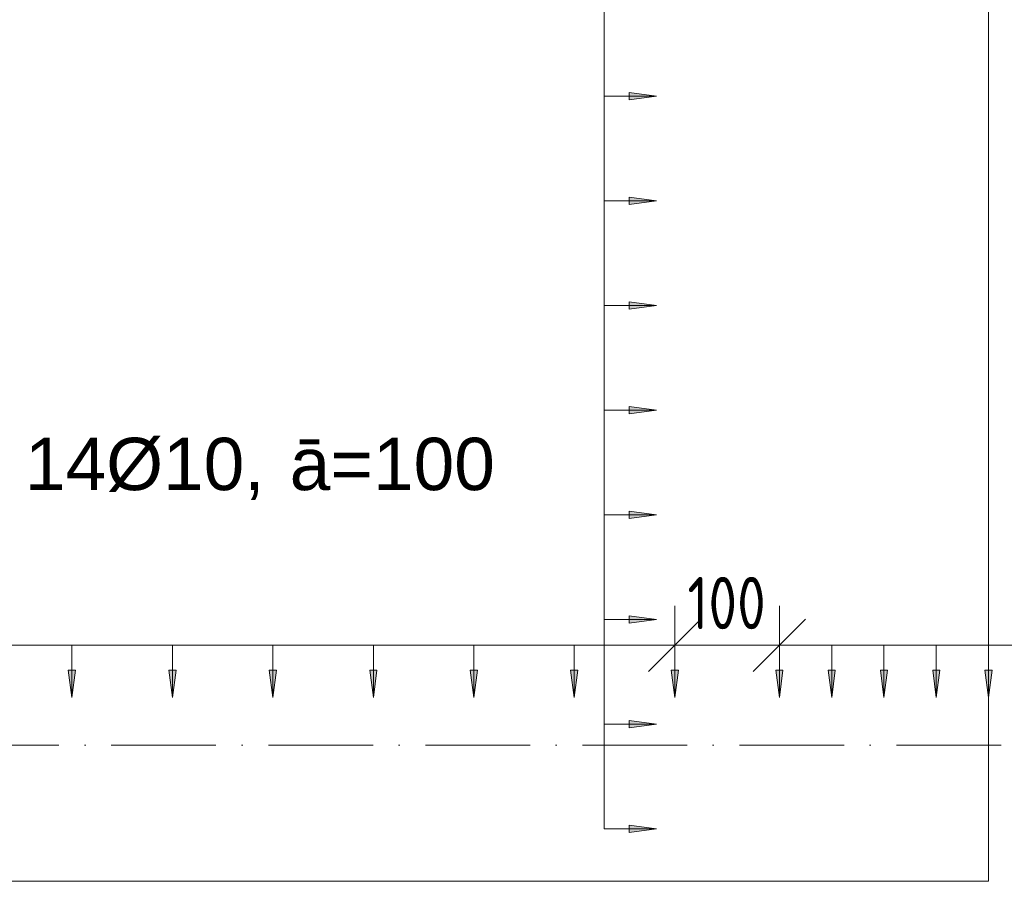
# Model space of a CAD drawing. Header units: millimetres. Extents: x 4307 to 42792, y 1610 to 10025.
# Tile 75 of 256: x 13914 to 14855, y 5870 to 6693. Entities that reach past the tile are written whole.
import ezdxf

# ---------------------------------------------------------------- set-up
doc = ezdxf.new("R2010")
doc.units = ezdxf.units.MM
doc.linetypes.add('Čerchovaná', pattern=[150, 100, -25, 0, -25])
for name, color, linetype, lineweight in [('A-ANNO-DIMS', 211, 'Continuous', 5), ('A-ANNO-DIMS-25', 211, 'Continuous', 5), ('A-FLOR-LEVL', 51, 'Continuous', 5), ('S-BEAM', 12, 'Continuous', 9), ('S-COLS', 52, 'Continuous', 9), ('S-RBAR-IDEN', 171, 'Continuous', 5)]:
    doc.layers.add(name, color=color, linetype=linetype, lineweight=lineweight)
doc.styles.add('Arial', font='arial.ttf', dxfattribs={"height": 50})
doc.styles.add('Arial_1', font='arial.ttf', dxfattribs={"height": 62.5})
doc.styles.add('ISOCPEUR_2', font='isocpeur.ttf', dxfattribs={"width": 0.8, "height": 50})
doc.dimstyles.new('Vnitřní', dxfattribs={"dimscale": 304.8, "dimtxt": 49.799059, "dimasz": 0.164042, "dimexe": 0.123031, "dimexo": 0.0625, "dimgap": 0, "dimtad": 1, "dimdec": 0, "dimzin": 0, "dimdsep": 46, "dimtxsty": 'ISOCPEUR_2', "dimblk1": 'OBLIQUE', "dimblk2": 'OBLIQUE', "dimsah": 1, "dimcen": 0.09, "dimdle": 0.123031, "dimazin": 0, "dimtfac": 1, "dimtdec": 4, "dimtix": 1, "dimtmove": 0, "dimatfit": 3, "dimfxl": 0.123031, "dimfxlon": 1, "dimtvp": 1, "dimtolj": 1, "dimtzin": 0, "dimarcsym": 2})
doc.dimstyles.new('Výztuž_kusy__řezy__2', dxfattribs={"dimscale": 304.8, "dimtxt": 0.18, "dimasz": 0, "dimexe": 0, "dimexo": 0.0625, "dimgap": 0.082021, "dimtad": 1, "dimdec": 0, "dimzin": 0, "dimdsep": 46, "dimtxsty": 'Arial_1', "dimblk1": 'NONE', "dimblk2": 'NONE', "dimsah": 1, "dimcen": 0.09, "dimazin": 0, "dimtfac": 1, "dimtdec": 4, "dimtix": 1, "dimtmove": 0, "dimatfit": 3, "dimfxl": 0.164042, "dimfxlon": 1, "dimtvp": 1, "dimtfill": 1, "dimtolj": 1, "dimtzin": 0, "dimarcsym": 2})

# ---------------------------------------------------------------- blocks, each defined once
blk = doc.blocks.new('DIMBLOCK299-V1')
at = {"layer": 'A-ANNO-DIMS-25'}
for points in [[(14443.98, 6045.48), (14447.45, 6071.76), (14440.52, 6071.76)], [(14540, 6045.48), (14543.46, 6071.76), (14536.54, 6071.76)]]:
    blk.add_hatch(color=256, dxfattribs=at).paths.add_polyline_path(points)
for p, q in [((14540, 6095.48), (14443.98, 6095.48)), ((14443.98, 6095.48), (14443.98, 6095.48)), ((14443.98, 6095.48), (14443.98, 6045.48)), ((14540, 6095.48), (14540, 6095.48)), ((14540, 6095.48), (14540, 6045.48)), ((14447.45, 6071.76), (14440.52, 6071.76)), ((14440.52, 6071.76), (14443.98, 6045.48)), ((14443.98, 6045.48), (14447.45, 6071.76)), ((14543.46, 6071.76), (14536.54, 6071.76)), ((14536.54, 6071.76), (14540, 6045.48)), ((14540, 6045.48), (14543.46, 6071.76))]:
    blk.add_line(p, q, dxfattribs=at)
blk = doc.blocks.new('_None')
blk = doc.blocks.new('DIMBLOCK300-V1')
at = {"layer": 'A-ANNO-DIMS-25'}
for points in [[(14347.97, 6045.48), (14351.43, 6071.76), (14344.51, 6071.76)], [(14443.98, 6045.48), (14447.45, 6071.76), (14440.52, 6071.76)]]:
    blk.add_hatch(color=256, dxfattribs=at).paths.add_polyline_path(points)
for p, q in [((14443.98, 6095.48), (14347.97, 6095.48)), ((14347.97, 6095.48), (14347.97, 6095.48)), ((14347.97, 6095.48), (14347.97, 6045.48)), ((14443.98, 6095.48), (14443.98, 6095.48)), ((14443.98, 6095.48), (14443.98, 6045.48)), ((14351.43, 6071.76), (14344.51, 6071.76)), ((14344.51, 6071.76), (14347.97, 6045.48)), ((14347.97, 6045.48), (14351.43, 6071.76)), ((14447.45, 6071.76), (14440.52, 6071.76)), ((14440.52, 6071.76), (14443.98, 6045.48)), ((14443.98, 6045.48), (14447.45, 6071.76))]:
    blk.add_line(p, q, dxfattribs=at)
blk = doc.blocks.new('DIMBLOCK301-V1')
at = {"layer": 'A-ANNO-DIMS-25'}
for points in [[(14251.95, 6045.48), (14255.41, 6071.76), (14248.49, 6071.76)], [(14347.97, 6045.48), (14351.43, 6071.76), (14344.51, 6071.76)]]:
    blk.add_hatch(color=256, dxfattribs=at).paths.add_polyline_path(points)
for p, q in [((14347.97, 6095.48), (14251.95, 6095.48)), ((14251.95, 6095.48), (14251.95, 6095.48)), ((14251.95, 6095.48), (14251.95, 6045.48)), ((14347.97, 6095.48), (14347.97, 6095.48)), ((14347.97, 6095.48), (14347.97, 6045.48)), ((14255.41, 6071.76), (14248.49, 6071.76)), ((14248.49, 6071.76), (14251.95, 6045.48)), ((14251.95, 6045.48), (14255.41, 6071.76)), ((14351.43, 6071.76), (14344.51, 6071.76)), ((14344.51, 6071.76), (14347.97, 6045.48)), ((14347.97, 6045.48), (14351.43, 6071.76))]:
    blk.add_line(p, q, dxfattribs=at)
blk = doc.blocks.new('DIMBLOCK302-V1')
at = {"layer": 'A-ANNO-DIMS-25'}
for points in [[(14155.94, 6045.48), (14159.4, 6071.76), (14152.48, 6071.76)], [(14251.95, 6045.48), (14255.41, 6071.76), (14248.49, 6071.76)]]:
    blk.add_hatch(color=256, dxfattribs=at).paths.add_polyline_path(points)
for p, q in [((14251.95, 6095.48), (14155.94, 6095.48)), ((14155.94, 6095.48), (14155.94, 6095.48)), ((14155.94, 6095.48), (14155.94, 6045.48)), ((14251.95, 6095.48), (14251.95, 6095.48)), ((14251.95, 6095.48), (14251.95, 6045.48)), ((14159.4, 6071.76), (14152.48, 6071.76)), ((14152.48, 6071.76), (14155.94, 6045.48)), ((14155.94, 6045.48), (14159.4, 6071.76)), ((14255.41, 6071.76), (14248.49, 6071.76)), ((14248.49, 6071.76), (14251.95, 6045.48)), ((14251.95, 6045.48), (14255.41, 6071.76))]:
    blk.add_line(p, q, dxfattribs=at)
blk = doc.blocks.new('DIMBLOCK303-V1')
at = {"layer": 'A-ANNO-DIMS-25'}
for points in [[(14059.92, 6045.48), (14063.38, 6071.76), (14056.46, 6071.76)], [(14155.94, 6045.48), (14159.4, 6071.76), (14152.48, 6071.76)]]:
    blk.add_hatch(color=256, dxfattribs=at).paths.add_polyline_path(points)
for p, q in [((14155.94, 6095.48), (14059.92, 6095.48)), ((14059.92, 6095.48), (14059.92, 6095.48)), ((14059.92, 6095.48), (14059.92, 6045.48)), ((14155.94, 6095.48), (14155.94, 6095.48)), ((14155.94, 6095.48), (14155.94, 6045.48)), ((14063.38, 6071.76), (14056.46, 6071.76)), ((14056.46, 6071.76), (14059.92, 6045.48)), ((14059.92, 6045.48), (14063.38, 6071.76)), ((14159.4, 6071.76), (14152.48, 6071.76)), ((14152.48, 6071.76), (14155.94, 6045.48)), ((14155.94, 6045.48), (14159.4, 6071.76))]:
    blk.add_line(p, q, dxfattribs=at)
blk = doc.blocks.new('DIMBLOCK304-V1')
at = {"layer": 'A-ANNO-DIMS-25'}
for points in [[(13963.91, 6045.48), (13967.37, 6071.76), (13960.44, 6071.76)], [(14059.92, 6045.48), (14063.38, 6071.76), (14056.46, 6071.76)]]:
    blk.add_hatch(color=256, dxfattribs=at).paths.add_polyline_path(points)
for p, q in [((14059.92, 6095.48), (13963.91, 6095.48)), ((13963.91, 6095.48), (13963.91, 6095.48)), ((13963.91, 6095.48), (13963.91, 6045.48)), ((14059.92, 6095.48), (14059.92, 6095.48)), ((14059.92, 6095.48), (14059.92, 6045.48)), ((13967.37, 6071.76), (13960.44, 6071.76)), ((13960.44, 6071.76), (13963.91, 6045.48)), ((13963.91, 6045.48), (13967.37, 6071.76)), ((14063.38, 6071.76), (14056.46, 6071.76)), ((14056.46, 6071.76), (14059.92, 6045.48)), ((14059.92, 6045.48), (14063.38, 6071.76))]:
    blk.add_line(p, q, dxfattribs=at)
blk = doc.blocks.new('DIMBLOCK305-V1')
at = {"layer": 'A-ANNO-DIMS-25'}
for points in [[(13867.89, 6045.48), (13871.35, 6071.76), (13864.43, 6071.76)], [(13963.91, 6045.48), (13967.37, 6071.76), (13960.44, 6071.76)]]:
    blk.add_hatch(color=256, dxfattribs=at).paths.add_polyline_path(points)
for p, q in [((13963.91, 6095.48), (13867.89, 6095.48)), ((13867.89, 6095.48), (13867.89, 6095.48)), ((13867.89, 6095.48), (13867.89, 6045.48)), ((13963.91, 6095.48), (13963.91, 6095.48)), ((13963.91, 6095.48), (13963.91, 6045.48)), ((13871.35, 6071.76), (13864.43, 6071.76)), ((13864.43, 6071.76), (13867.89, 6045.48)), ((13867.89, 6045.48), (13871.35, 6071.76)), ((13967.37, 6071.76), (13960.44, 6071.76)), ((13960.44, 6071.76), (13963.91, 6045.48)), ((13963.91, 6045.48), (13967.37, 6071.76))]:
    blk.add_line(p, q, dxfattribs=at)
blk = doc.blocks.new('DIMBLOCK312-V1')
at = {"layer": 'A-ANNO-DIMS-25'}
for points in [[(13291.8, 6045.48), (13295.26, 6071.76), (13288.33, 6071.76)], [(13387.81, 6045.48), (13391.27, 6071.76), (13384.35, 6071.76)], [(13483.83, 6045.48), (13487.29, 6071.76), (13480.37, 6071.76)], [(13579.84, 6045.48), (13583.3, 6071.76), (13576.38, 6071.76)], [(13675.86, 6045.48), (13679.32, 6071.76), (13672.4, 6071.76)], [(13771.87, 6045.48), (13775.34, 6071.76), (13768.41, 6071.76)], [(13867.89, 6045.48), (13871.35, 6071.76), (13864.43, 6071.76)], [(13963.91, 6045.48), (13967.37, 6071.76), (13960.44, 6071.76)], [(14059.92, 6045.48), (14063.38, 6071.76), (14056.46, 6071.76)], [(14155.94, 6045.48), (14159.4, 6071.76), (14152.48, 6071.76)], [(14251.95, 6045.48), (14255.41, 6071.76), (14248.49, 6071.76)], [(14347.97, 6045.48), (14351.43, 6071.76), (14344.51, 6071.76)], [(14443.98, 6045.48), (14447.45, 6071.76), (14440.52, 6071.76)], [(14540, 6045.48), (14543.46, 6071.76), (14536.54, 6071.76)]]:
    blk.add_hatch(color=256, dxfattribs=at).paths.add_polyline_path(points)
for p, q in [((14540, 6095.48), (13291.8, 6095.48)), ((13387.81, 6095.48), (13291.8, 6095.48)), ((13291.8, 6095.48), (13291.8, 6095.48)), ((13291.8, 6095.48), (13291.8, 6045.48)), ((13483.83, 6095.48), (13387.81, 6095.48)), ((13387.81, 6095.48), (13387.81, 6095.48)), ((13387.81, 6095.48), (13387.81, 6045.48)), ((13579.84, 6095.48), (13483.83, 6095.48)), ((13483.83, 6095.48), (13483.83, 6095.48)), ((13483.83, 6095.48), (13483.83, 6045.48)), ((13675.86, 6095.48), (13579.84, 6095.48)), ((13579.84, 6095.48), (13579.84, 6095.48)), ((13579.84, 6095.48), (13579.84, 6045.48)), ((13771.87, 6095.48), (13675.86, 6095.48)), ((13675.86, 6095.48), (13675.86, 6095.48)), ((13675.86, 6095.48), (13675.86, 6045.48)), ((13867.89, 6095.48), (13771.87, 6095.48)), ((13771.87, 6095.48), (13771.87, 6095.48)), ((13771.87, 6095.48), (13771.87, 6045.48)), ((13963.91, 6095.48), (13867.89, 6095.48)), ((13867.89, 6095.48), (13867.89, 6095.48)), ((13867.89, 6095.48), (13867.89, 6045.48)), ((14059.92, 6095.48), (13963.91, 6095.48)), ((13963.91, 6095.48), (13963.91, 6095.48)), ((13963.91, 6095.48), (13963.91, 6045.48)), ((14155.94, 6095.48), (14059.92, 6095.48)), ((14059.92, 6095.48), (14059.92, 6095.48)), ((14059.92, 6095.48), (14059.92, 6045.48)), ((14251.95, 6095.48), (14155.94, 6095.48)), ((14155.94, 6095.48), (14155.94, 6095.48)), ((14155.94, 6095.48), (14155.94, 6045.48)), ((14347.97, 6095.48), (14251.95, 6095.48)), ((14251.95, 6095.48), (14251.95, 6095.48)), ((14251.95, 6095.48), (14251.95, 6045.48)), ((14443.98, 6095.48), (14347.97, 6095.48)), ((14347.97, 6095.48), (14347.97, 6095.48)), ((14347.97, 6095.48), (14347.97, 6045.48)), ((14540, 6095.48), (14443.98, 6095.48)), ((14443.98, 6095.48), (14443.98, 6095.48)), ((14443.98, 6095.48), (14443.98, 6045.48)), ((14540, 6095.48), (14540, 6095.48)), ((14540, 6095.48), (14540, 6045.48)), ((13295.26, 6071.76), (13288.33, 6071.76)), ((13288.33, 6071.76), (13291.8, 6045.48)), ((13291.8, 6045.48), (13295.26, 6071.76)), ((13391.27, 6071.76), (13384.35, 6071.76)), ((13384.35, 6071.76), (13387.81, 6045.48)), ((13387.81, 6045.48), (13391.27, 6071.76)), ((13487.29, 6071.76), (13480.37, 6071.76)), ((13480.37, 6071.76), (13483.83, 6045.48)), ((13483.83, 6045.48), (13487.29, 6071.76)), ((13583.3, 6071.76), (13576.38, 6071.76)), ((13576.38, 6071.76), (13579.84, 6045.48)), ((13579.84, 6045.48), (13583.3, 6071.76)), ((13679.32, 6071.76), (13672.4, 6071.76)), ((13672.4, 6071.76), (13675.86, 6045.48)), ((13675.86, 6045.48), (13679.32, 6071.76)), ((13775.34, 6071.76), (13768.41, 6071.76)), ((13768.41, 6071.76), (13771.87, 6045.48)), ((13771.87, 6045.48), (13775.34, 6071.76)), ((13871.35, 6071.76), (13864.43, 6071.76)), ((13864.43, 6071.76), (13867.89, 6045.48)), ((13867.89, 6045.48), (13871.35, 6071.76)), ((13967.37, 6071.76), (13960.44, 6071.76)), ((13960.44, 6071.76), (13963.91, 6045.48)), ((13963.91, 6045.48), (13967.37, 6071.76)), ((14063.38, 6071.76), (14056.46, 6071.76)), ((14056.46, 6071.76), (14059.92, 6045.48)), ((14059.92, 6045.48), (14063.38, 6071.76)), ((14159.4, 6071.76), (14152.48, 6071.76)), ((14152.48, 6071.76), (14155.94, 6045.48)), ((14155.94, 6045.48), (14159.4, 6071.76)), ((14255.41, 6071.76), (14248.49, 6071.76)), ((14248.49, 6071.76), (14251.95, 6045.48)), ((14251.95, 6045.48), (14255.41, 6071.76)), ((14351.43, 6071.76), (14344.51, 6071.76)), ((14344.51, 6071.76), (14347.97, 6045.48)), ((14347.97, 6045.48), (14351.43, 6071.76)), ((14447.45, 6071.76), (14440.52, 6071.76)), ((14440.52, 6071.76), (14443.98, 6045.48)), ((14443.98, 6045.48), (14447.45, 6071.76)), ((14543.46, 6071.76), (14536.54, 6071.76)), ((14536.54, 6071.76), (14540, 6045.48)), ((14540, 6045.48), (14543.46, 6071.76))]:
    blk.add_line(p, q, dxfattribs=at)
blk = doc.blocks.new('DIMBLOCK313-V1')
at = {"layer": 'A-ANNO-DIMS-25'}
for points in [[(14640, 6045.48), (14643.46, 6071.76), (14636.54, 6071.76)], [(14690, 6045.48), (14693.46, 6071.76), (14686.54, 6071.76)]]:
    blk.add_hatch(color=256, dxfattribs=at).paths.add_polyline_path(points)
for p, q in [((14640, 6095.48), (14690, 6095.48)), ((14640, 6095.48), (14640, 6095.48)), ((14640, 6095.48), (14640, 6045.48)), ((14690, 6095.48), (14690, 6095.48)), ((14690, 6095.48), (14690, 6045.48)), ((14643.46, 6071.76), (14636.54, 6071.76)), ((14636.54, 6071.76), (14640, 6045.48)), ((14640, 6045.48), (14643.46, 6071.76)), ((14693.46, 6071.76), (14686.54, 6071.76)), ((14686.54, 6071.76), (14690, 6045.48)), ((14690, 6045.48), (14693.46, 6071.76))]:
    blk.add_line(p, q, dxfattribs=at)
blk = doc.blocks.new('DIMBLOCK314-V1')
at = {"layer": 'A-ANNO-DIMS-25'}
for points in [[(14690, 6045.48), (14693.46, 6071.76), (14686.54, 6071.76)], [(14740, 6045.48), (14743.46, 6071.76), (14736.54, 6071.76)]]:
    blk.add_hatch(color=256, dxfattribs=at).paths.add_polyline_path(points)
for p, q in [((14690, 6095.48), (14740, 6095.48)), ((14690, 6095.48), (14690, 6095.48)), ((14690, 6095.48), (14690, 6045.48)), ((14740, 6095.48), (14740, 6095.48)), ((14740, 6095.48), (14740, 6045.48)), ((14693.46, 6071.76), (14686.54, 6071.76)), ((14686.54, 6071.76), (14690, 6045.48)), ((14690, 6045.48), (14693.46, 6071.76)), ((14743.46, 6071.76), (14736.54, 6071.76)), ((14736.54, 6071.76), (14740, 6045.48)), ((14740, 6045.48), (14743.46, 6071.76))]:
    blk.add_line(p, q, dxfattribs=at)
blk = doc.blocks.new('DIMBLOCK315-V1')
at = {"layer": 'A-ANNO-DIMS-25'}
for points in [[(14740, 6045.48), (14743.46, 6071.76), (14736.54, 6071.76)], [(14790, 6045.48), (14793.46, 6071.76), (14786.54, 6071.76)]]:
    blk.add_hatch(color=256, dxfattribs=at).paths.add_polyline_path(points)
for p, q in [((14740, 6095.48), (14790, 6095.48)), ((14740, 6095.48), (14740, 6095.48)), ((14740, 6095.48), (14740, 6045.48)), ((14790, 6095.48), (14790, 6095.48)), ((14790, 6095.48), (14790, 6045.48)), ((14743.46, 6071.76), (14736.54, 6071.76)), ((14736.54, 6071.76), (14740, 6045.48)), ((14740, 6045.48), (14743.46, 6071.76)), ((14793.46, 6071.76), (14786.54, 6071.76)), ((14786.54, 6071.76), (14790, 6045.48)), ((14790, 6045.48), (14793.46, 6071.76))]:
    blk.add_line(p, q, dxfattribs=at)
blk = doc.blocks.new('DIMBLOCK316-V1')
at = {"layer": 'A-ANNO-DIMS-25'}
for points in [[(14790, 6045.48), (14793.46, 6071.76), (14786.54, 6071.76)], [(14840, 6045.48), (14843.46, 6071.76), (14836.54, 6071.76)]]:
    blk.add_hatch(color=256, dxfattribs=at).paths.add_polyline_path(points)
for p, q in [((14790, 6095.48), (14840, 6095.48)), ((14790, 6095.48), (14790, 6095.48)), ((14790, 6095.48), (14790, 6045.48)), ((14840, 6095.48), (14840, 6095.48)), ((14840, 6095.48), (14840, 6045.48)), ((14793.46, 6071.76), (14786.54, 6071.76)), ((14786.54, 6071.76), (14790, 6045.48)), ((14790, 6045.48), (14793.46, 6071.76)), ((14843.46, 6071.76), (14836.54, 6071.76)), ((14836.54, 6071.76), (14840, 6045.48)), ((14840, 6045.48), (14843.46, 6071.76))]:
    blk.add_line(p, q, dxfattribs=at)
blk = doc.blocks.new('DIMBLOCK317-V1')
at = {"layer": 'A-ANNO-DIMS-25'}
for points in [[(14840, 6045.48), (14843.46, 6071.76), (14836.54, 6071.76)], [(14890, 6045.48), (14893.46, 6071.76), (14886.54, 6071.76)]]:
    blk.add_hatch(color=256, dxfattribs=at).paths.add_polyline_path(points)
for p, q in [((14840, 6095.48), (14890, 6095.48)), ((14840, 6095.48), (14840, 6095.48)), ((14840, 6095.48), (14840, 6045.48)), ((14890, 6095.48), (14890, 6095.48)), ((14890, 6095.48), (14890, 6045.48)), ((14843.46, 6071.76), (14836.54, 6071.76)), ((14836.54, 6071.76), (14840, 6045.48)), ((14840, 6045.48), (14843.46, 6071.76)), ((14893.46, 6071.76), (14886.54, 6071.76)), ((14886.54, 6071.76), (14890, 6045.48)), ((14890, 6045.48), (14893.46, 6071.76))]:
    blk.add_line(p, q, dxfattribs=at)
blk = doc.blocks.new('DIMBLOCK328-V1')
at = {"layer": 'A-ANNO-DIMS-25'}
for points in [[(14640, 6045.48), (14643.46, 6071.76), (14636.54, 6071.76)], [(14690, 6045.48), (14693.46, 6071.76), (14686.54, 6071.76)], [(14740, 6045.48), (14743.46, 6071.76), (14736.54, 6071.76)], [(14790, 6045.48), (14793.46, 6071.76), (14786.54, 6071.76)], [(14840, 6045.48), (14843.46, 6071.76), (14836.54, 6071.76)], [(14890, 6045.48), (14893.46, 6071.76), (14886.54, 6071.76)], [(14940, 6045.48), (14943.46, 6071.76), (14936.54, 6071.76)], [(14990, 6045.48), (14993.46, 6071.76), (14986.54, 6071.76)], [(15040, 6045.48), (15043.46, 6071.76), (15036.54, 6071.76)], [(15090, 6045.48), (15093.46, 6071.76), (15086.54, 6071.76)], [(15140, 6045.48), (15143.46, 6071.76), (15136.54, 6071.76)], [(15190, 6045.48), (15193.46, 6071.76), (15186.54, 6071.76)], [(15240, 6045.48), (15243.46, 6071.76), (15236.54, 6071.76)], [(15290, 6045.48), (15293.46, 6071.76), (15286.54, 6071.76)], [(15340, 6045.48), (15343.46, 6071.76), (15336.54, 6071.76)], [(15390, 6045.48), (15393.46, 6071.76), (15386.54, 6071.76)]]:
    blk.add_hatch(color=256, dxfattribs=at).paths.add_polyline_path(points)
for p, q in [((14640, 6095.48), (15390, 6095.48)), ((14640, 6095.48), (14690, 6095.48)), ((14640, 6095.48), (14640, 6095.48)), ((14640, 6095.48), (14640, 6045.48)), ((14690, 6095.48), (14740, 6095.48)), ((14690, 6095.48), (14690, 6095.48)), ((14690, 6095.48), (14690, 6045.48)), ((14740, 6095.48), (14790, 6095.48)), ((14740, 6095.48), (14740, 6095.48)), ((14740, 6095.48), (14740, 6045.48)), ((14790, 6095.48), (14840, 6095.48)), ((14790, 6095.48), (14790, 6095.48)), ((14790, 6095.48), (14790, 6045.48)), ((14840, 6095.48), (14890, 6095.48)), ((14840, 6095.48), (14840, 6095.48)), ((14840, 6095.48), (14840, 6045.48)), ((14890, 6095.48), (14940, 6095.48)), ((14890, 6095.48), (14890, 6095.48)), ((14890, 6095.48), (14890, 6045.48)), ((14940, 6095.48), (14990, 6095.48)), ((14940, 6095.48), (14940, 6095.48)), ((14940, 6095.48), (14940, 6045.48)), ((14990, 6095.48), (15040, 6095.48)), ((14990, 6095.48), (14990, 6095.48)), ((14990, 6095.48), (14990, 6045.48)), ((15040, 6095.48), (15090, 6095.48)), ((15040, 6095.48), (15040, 6095.48)), ((15040, 6095.48), (15040, 6045.48)), ((15090, 6095.48), (15140, 6095.48)), ((15090, 6095.48), (15090, 6095.48)), ((15090, 6095.48), (15090, 6045.48)), ((15140, 6095.48), (15190, 6095.48)), ((15140, 6095.48), (15140, 6095.48)), ((15140, 6095.48), (15140, 6045.48)), ((15190, 6095.48), (15240, 6095.48)), ((15190, 6095.48), (15190, 6095.48)), ((15190, 6095.48), (15190, 6045.48)), ((15240, 6095.48), (15290, 6095.48)), ((15240, 6095.48), (15240, 6095.48)), ((15240, 6095.48), (15240, 6045.48)), ((15290, 6095.48), (15340, 6095.48)), ((15290, 6095.48), (15290, 6095.48)), ((15290, 6095.48), (15290, 6045.48)), ((15340, 6095.48), (15390, 6095.48)), ((15340, 6095.48), (15340, 6095.48)), ((15340, 6095.48), (15340, 6045.48)), ((15390, 6095.48), (15390, 6095.48)), ((15390, 6095.48), (15390, 6045.48)), ((14643.46, 6071.76), (14636.54, 6071.76)), ((14636.54, 6071.76), (14640, 6045.48)), ((14640, 6045.48), (14643.46, 6071.76)), ((14693.46, 6071.76), (14686.54, 6071.76)), ((14686.54, 6071.76), (14690, 6045.48)), ((14690, 6045.48), (14693.46, 6071.76)), ((14743.46, 6071.76), (14736.54, 6071.76)), ((14736.54, 6071.76), (14740, 6045.48)), ((14740, 6045.48), (14743.46, 6071.76)), ((14793.46, 6071.76), (14786.54, 6071.76)), ((14786.54, 6071.76), (14790, 6045.48)), ((14790, 6045.48), (14793.46, 6071.76)), ((14843.46, 6071.76), (14836.54, 6071.76)), ((14836.54, 6071.76), (14840, 6045.48)), ((14840, 6045.48), (14843.46, 6071.76)), ((14893.46, 6071.76), (14886.54, 6071.76)), ((14886.54, 6071.76), (14890, 6045.48)), ((14890, 6045.48), (14893.46, 6071.76)), ((14943.46, 6071.76), (14936.54, 6071.76)), ((14936.54, 6071.76), (14940, 6045.48)), ((14940, 6045.48), (14943.46, 6071.76)), ((14993.46, 6071.76), (14986.54, 6071.76)), ((14986.54, 6071.76), (14990, 6045.48)), ((14990, 6045.48), (14993.46, 6071.76)), ((15043.46, 6071.76), (15036.54, 6071.76)), ((15036.54, 6071.76), (15040, 6045.48)), ((15040, 6045.48), (15043.46, 6071.76)), ((15093.46, 6071.76), (15086.54, 6071.76)), ((15086.54, 6071.76), (15090, 6045.48)), ((15090, 6045.48), (15093.46, 6071.76)), ((15143.46, 6071.76), (15136.54, 6071.76)), ((15136.54, 6071.76), (15140, 6045.48)), ((15140, 6045.48), (15143.46, 6071.76)), ((15193.46, 6071.76), (15186.54, 6071.76)), ((15186.54, 6071.76), (15190, 6045.48)), ((15190, 6045.48), (15193.46, 6071.76)), ((15243.46, 6071.76), (15236.54, 6071.76)), ((15236.54, 6071.76), (15240, 6045.48)), ((15240, 6045.48), (15243.46, 6071.76)), ((15293.46, 6071.76), (15286.54, 6071.76)), ((15286.54, 6071.76), (15290, 6045.48)), ((15290, 6045.48), (15293.46, 6071.76)), ((15343.46, 6071.76), (15336.54, 6071.76)), ((15336.54, 6071.76), (15340, 6045.48)), ((15340, 6045.48), (15343.46, 6071.76)), ((15393.46, 6071.76), (15386.54, 6071.76)), ((15386.54, 6071.76), (15390, 6045.48)), ((15390, 6045.48), (15393.46, 6071.76))]:
    blk.add_line(p, q, dxfattribs=at)
blk = doc.blocks.new('DIMBLOCK428-V1')
at = {"layer": 'A-ANNO-DIMS-25'}
for p, q in [((14540, 6095.48), (14540, 6132.98)), ((14640, 6095.48), (14640, 6132.98)), ((14540, 6095.48), (14565, 6120.48)), ((14640, 6095.48), (14665, 6120.48)), ((14502.5, 6095.48), (14677.5, 6095.48)), ((14540, 6095.48), (14515, 6070.48)), ((14540, 6095.48), (14540, 6057.98)), ((14640, 6095.48), (14615, 6070.48)), ((14640, 6095.48), (14640, 6057.98))]:
    blk.add_line(p, q, dxfattribs=at)
at = {"layer": 'A-ANNO-DIMS-25', "color": 0, "insert": (14552.17, 6160.8), "char_height": 50, "width": 90.7875, "attachment_point": 1, "line_spacing_factor": 1.149209, "style": 'ISOCPEUR_2'}
blk.add_mtext('100', dxfattribs=at)
blk = doc.blocks.new('_Oblique')
at = {"color": 0, "linetype": 'ByBlock', "lineweight": -2}
blk.add_line((-0.5, -0.5), (0.5, 0.5), dxfattribs=at)
blk = doc.blocks.new('DIMBLOCK574-V1')
at = {"layer": 'A-ANNO-DIMS-25'}
for points in [[(14522.62, 6720), (14496.33, 6723.46), (14496.33, 6716.54)], [(14522.62, 6620), (14496.33, 6623.46), (14496.33, 6616.54)]]:
    blk.add_hatch(color=256, dxfattribs=at).paths.add_polyline_path(points)
for p, q in [((14472.62, 6720), (14472.62, 6620)), ((14472.62, 6720), (14472.62, 6720)), ((14472.62, 6720), (14522.62, 6720)), ((14522.62, 6720), (14496.33, 6723.46)), ((14496.33, 6723.46), (14496.33, 6716.54)), ((14496.33, 6716.54), (14522.62, 6720)), ((14472.62, 6620), (14472.62, 6620)), ((14472.62, 6620), (14522.62, 6620)), ((14522.62, 6620), (14496.33, 6623.46)), ((14496.33, 6623.46), (14496.33, 6616.54)), ((14496.33, 6616.54), (14522.62, 6620))]:
    blk.add_line(p, q, dxfattribs=at)
blk = doc.blocks.new('DIMBLOCK575-V1')
at = {"layer": 'A-ANNO-DIMS-25'}
for points in [[(14522.62, 6620), (14496.33, 6623.46), (14496.33, 6616.54)], [(14522.62, 6520), (14496.33, 6523.46), (14496.33, 6516.54)]]:
    blk.add_hatch(color=256, dxfattribs=at).paths.add_polyline_path(points)
for p, q in [((14472.62, 6620), (14472.62, 6520)), ((14472.62, 6620), (14472.62, 6620)), ((14472.62, 6620), (14522.62, 6620)), ((14522.62, 6620), (14496.33, 6623.46)), ((14496.33, 6623.46), (14496.33, 6616.54)), ((14496.33, 6616.54), (14522.62, 6620)), ((14522.62, 6520), (14496.33, 6523.46)), ((14496.33, 6523.46), (14496.33, 6516.54)), ((14472.62, 6520), (14472.62, 6520)), ((14472.62, 6520), (14522.62, 6520)), ((14496.33, 6516.54), (14522.62, 6520))]:
    blk.add_line(p, q, dxfattribs=at)
blk = doc.blocks.new('DIMBLOCK576-V1')
at = {"layer": 'A-ANNO-DIMS-25'}
for points in [[(14522.62, 6520), (14496.33, 6523.46), (14496.33, 6516.54)], [(14522.62, 6420), (14496.33, 6423.46), (14496.33, 6416.54)]]:
    blk.add_hatch(color=256, dxfattribs=at).paths.add_polyline_path(points)
for p, q in [((14522.62, 6520), (14496.33, 6523.46)), ((14496.33, 6523.46), (14496.33, 6516.54)), ((14472.62, 6520), (14472.62, 6420)), ((14472.62, 6520), (14472.62, 6520)), ((14472.62, 6520), (14522.62, 6520)), ((14496.33, 6516.54), (14522.62, 6520)), ((14472.62, 6420), (14472.62, 6420)), ((14472.62, 6420), (14522.62, 6420)), ((14522.62, 6420), (14496.33, 6423.46)), ((14496.33, 6423.46), (14496.33, 6416.54)), ((14496.33, 6416.54), (14522.62, 6420))]:
    blk.add_line(p, q, dxfattribs=at)
blk = doc.blocks.new('DIMBLOCK577-V1')
at = {"layer": 'A-ANNO-DIMS-25'}
for points in [[(14522.62, 6420), (14496.33, 6423.46), (14496.33, 6416.54)], [(14522.62, 6320), (14496.33, 6323.46), (14496.33, 6316.54)]]:
    blk.add_hatch(color=256, dxfattribs=at).paths.add_polyline_path(points)
for p, q in [((14472.62, 6420), (14472.62, 6320)), ((14472.62, 6420), (14472.62, 6420)), ((14472.62, 6420), (14522.62, 6420)), ((14522.62, 6420), (14496.33, 6423.46)), ((14496.33, 6423.46), (14496.33, 6416.54)), ((14496.33, 6416.54), (14522.62, 6420)), ((14472.62, 6320), (14472.62, 6320)), ((14472.62, 6320), (14522.62, 6320)), ((14522.62, 6320), (14496.33, 6323.46)), ((14496.33, 6323.46), (14496.33, 6316.54)), ((14496.33, 6316.54), (14522.62, 6320))]:
    blk.add_line(p, q, dxfattribs=at)
blk = doc.blocks.new('DIMBLOCK578-V1')
at = {"layer": 'A-ANNO-DIMS-25'}
for points in [[(14522.62, 6320), (14496.33, 6323.46), (14496.33, 6316.54)], [(14522.62, 6220), (14496.33, 6223.46), (14496.33, 6216.54)]]:
    blk.add_hatch(color=256, dxfattribs=at).paths.add_polyline_path(points)
for p, q in [((14472.62, 6320), (14472.62, 6220)), ((14472.62, 6320), (14472.62, 6320)), ((14472.62, 6320), (14522.62, 6320)), ((14522.62, 6320), (14496.33, 6323.46)), ((14496.33, 6323.46), (14496.33, 6316.54)), ((14496.33, 6316.54), (14522.62, 6320)), ((14522.62, 6220), (14496.33, 6223.46)), ((14496.33, 6223.46), (14496.33, 6216.54)), ((14472.62, 6220), (14472.62, 6220)), ((14472.62, 6220), (14522.62, 6220)), ((14496.33, 6216.54), (14522.62, 6220))]:
    blk.add_line(p, q, dxfattribs=at)
blk = doc.blocks.new('DIMBLOCK579-V1')
at = {"layer": 'A-ANNO-DIMS-25'}
for points in [[(14522.62, 6220), (14496.33, 6223.46), (14496.33, 6216.54)], [(14522.62, 6120), (14496.33, 6123.46), (14496.33, 6116.54)]]:
    blk.add_hatch(color=256, dxfattribs=at).paths.add_polyline_path(points)
for p, q in [((14522.62, 6220), (14496.33, 6223.46)), ((14496.33, 6223.46), (14496.33, 6216.54)), ((14472.62, 6220), (14472.62, 6120)), ((14472.62, 6220), (14472.62, 6220)), ((14472.62, 6220), (14522.62, 6220)), ((14496.33, 6216.54), (14522.62, 6220)), ((14472.62, 6120), (14472.62, 6120)), ((14472.62, 6120), (14522.62, 6120)), ((14522.62, 6120), (14496.33, 6123.46)), ((14496.33, 6123.46), (14496.33, 6116.54)), ((14496.33, 6116.54), (14522.62, 6120))]:
    blk.add_line(p, q, dxfattribs=at)
blk = doc.blocks.new('DIMBLOCK580-V1')
at = {"layer": 'A-ANNO-DIMS-25'}
for points in [[(14522.62, 6120), (14496.33, 6123.46), (14496.33, 6116.54)], [(14522.62, 6020), (14496.33, 6023.46), (14496.33, 6016.54)]]:
    blk.add_hatch(color=256, dxfattribs=at).paths.add_polyline_path(points)
for p, q in [((14472.62, 6120), (14472.62, 6020)), ((14472.62, 6120), (14472.62, 6120)), ((14472.62, 6120), (14522.62, 6120)), ((14522.62, 6120), (14496.33, 6123.46)), ((14496.33, 6123.46), (14496.33, 6116.54)), ((14496.33, 6116.54), (14522.62, 6120)), ((14522.62, 6020), (14496.33, 6023.46)), ((14496.33, 6023.46), (14496.33, 6016.54)), ((14472.62, 6020), (14472.62, 6020)), ((14472.62, 6020), (14522.62, 6020)), ((14496.33, 6016.54), (14522.62, 6020))]:
    blk.add_line(p, q, dxfattribs=at)
blk = doc.blocks.new('DIMBLOCK581-V1')
at = {"layer": 'A-ANNO-DIMS-25'}
for points in [[(14522.62, 6020), (14496.33, 6023.46), (14496.33, 6016.54)], [(14522.62, 5920), (14496.33, 5923.46), (14496.33, 5916.54)]]:
    blk.add_hatch(color=256, dxfattribs=at).paths.add_polyline_path(points)
for p, q in [((14522.62, 6020), (14496.33, 6023.46)), ((14496.33, 6023.46), (14496.33, 6016.54)), ((14472.62, 6020), (14472.62, 5920)), ((14472.62, 6020), (14472.62, 6020)), ((14472.62, 6020), (14522.62, 6020)), ((14496.33, 6016.54), (14522.62, 6020)), ((14472.62, 5920), (14472.62, 5920)), ((14472.62, 5920), (14522.62, 5920)), ((14522.62, 5920), (14496.33, 5923.46)), ((14496.33, 5923.46), (14496.33, 5916.54)), ((14496.33, 5916.54), (14522.62, 5920))]:
    blk.add_line(p, q, dxfattribs=at)
blk = doc.blocks.new('DIMBLOCK582-V1')
at = {"layer": 'A-ANNO-DIMS-25'}
for points in [[(14522.62, 8620), (14496.33, 8623.46), (14496.33, 8616.54)], [(14522.62, 8520), (14496.33, 8523.46), (14496.33, 8516.54)], [(14522.62, 8420), (14496.33, 8423.46), (14496.33, 8416.54)], [(14522.62, 8320), (14496.33, 8323.46), (14496.33, 8316.54)], [(14522.62, 8220), (14496.33, 8223.46), (14496.33, 8216.54)], [(14522.62, 8120), (14496.33, 8123.46), (14496.33, 8116.54)], [(14522.62, 8020), (14496.33, 8023.46), (14496.33, 8016.54)], [(14522.62, 7920), (14496.33, 7923.46), (14496.33, 7916.54)], [(14522.62, 7820), (14496.33, 7823.46), (14496.33, 7816.54)], [(14522.62, 7720), (14496.33, 7723.46), (14496.33, 7716.54)], [(14522.62, 7620), (14496.33, 7623.46), (14496.33, 7616.54)], [(14522.62, 7520), (14496.33, 7523.46), (14496.33, 7516.54)], [(14522.62, 7420), (14496.33, 7423.46), (14496.33, 7416.54)], [(14522.62, 7320), (14496.33, 7323.46), (14496.33, 7316.54)], [(14522.62, 7220), (14496.33, 7223.46), (14496.33, 7216.54)], [(14522.62, 7120), (14496.33, 7123.46), (14496.33, 7116.54)], [(14522.62, 7020), (14496.33, 7023.46), (14496.33, 7016.54)], [(14522.62, 6920), (14496.33, 6923.46), (14496.33, 6916.54)], [(14522.62, 6820), (14496.33, 6823.46), (14496.33, 6816.54)], [(14522.62, 6720), (14496.33, 6723.46), (14496.33, 6716.54)], [(14522.62, 6620), (14496.33, 6623.46), (14496.33, 6616.54)], [(14522.62, 6520), (14496.33, 6523.46), (14496.33, 6516.54)], [(14522.62, 6420), (14496.33, 6423.46), (14496.33, 6416.54)], [(14522.62, 6320), (14496.33, 6323.46), (14496.33, 6316.54)], [(14522.62, 6220), (14496.33, 6223.46), (14496.33, 6216.54)], [(14522.62, 6120), (14496.33, 6123.46), (14496.33, 6116.54)], [(14522.62, 6020), (14496.33, 6023.46), (14496.33, 6016.54)], [(14522.62, 5920), (14496.33, 5923.46), (14496.33, 5916.54)]]:
    blk.add_hatch(color=256, dxfattribs=at).paths.add_polyline_path(points)
for p, q in [((14472.62, 8620), (14472.62, 5920)), ((14472.62, 8620), (14472.62, 8520)), ((14472.62, 8620), (14472.62, 8620)), ((14472.62, 8620), (14522.62, 8620)), ((14522.62, 8620), (14496.33, 8623.46)), ((14496.33, 8623.46), (14496.33, 8616.54)), ((14496.33, 8616.54), (14522.62, 8620)), ((14472.62, 8520), (14472.62, 8420)), ((14472.62, 8520), (14472.62, 8520)), ((14472.62, 8520), (14522.62, 8520)), ((14522.62, 8520), (14496.33, 8523.46)), ((14496.33, 8523.46), (14496.33, 8516.54)), ((14496.33, 8516.54), (14522.62, 8520)), ((14522.62, 8420), (14496.33, 8423.46)), ((14496.33, 8423.46), (14496.33, 8416.54)), ((14472.62, 8420), (14472.62, 8320)), ((14472.62, 8420), (14472.62, 8420)), ((14472.62, 8420), (14522.62, 8420)), ((14496.33, 8416.54), (14522.62, 8420)), ((14472.62, 8320), (14472.62, 8220)), ((14472.62, 8320), (14472.62, 8320)), ((14472.62, 8320), (14522.62, 8320)), ((14522.62, 8320), (14496.33, 8323.46)), ((14496.33, 8323.46), (14496.33, 8316.54)), ((14496.33, 8316.54), (14522.62, 8320)), ((14472.62, 8220), (14472.62, 8120)), ((14472.62, 8220), (14472.62, 8220)), ((14472.62, 8220), (14522.62, 8220)), ((14522.62, 8220), (14496.33, 8223.46)), ((14496.33, 8223.46), (14496.33, 8216.54)), ((14496.33, 8216.54), (14522.62, 8220)), ((14522.62, 8120), (14496.33, 8123.46)), ((14496.33, 8123.46), (14496.33, 8116.54)), ((14472.62, 8120), (14472.62, 8020)), ((14472.62, 8120), (14472.62, 8120)), ((14472.62, 8120), (14522.62, 8120)), ((14496.33, 8116.54), (14522.62, 8120)), ((14472.62, 8020), (14472.62, 7920)), ((14472.62, 8020), (14472.62, 8020)), ((14472.62, 8020), (14522.62, 8020)), ((14522.62, 8020), (14496.33, 8023.46)), ((14496.33, 8023.46), (14496.33, 8016.54)), ((14496.33, 8016.54), (14522.62, 8020)), ((14472.62, 7920), (14472.62, 7820)), ((14472.62, 7920), (14472.62, 7920)), ((14472.62, 7920), (14522.62, 7920)), ((14522.62, 7920), (14496.33, 7923.46)), ((14496.33, 7923.46), (14496.33, 7916.54)), ((14496.33, 7916.54), (14522.62, 7920)), ((14522.62, 7820), (14496.33, 7823.46)), ((14496.33, 7823.46), (14496.33, 7816.54)), ((14472.62, 7820), (14472.62, 7720)), ((14472.62, 7820), (14472.62, 7820)), ((14472.62, 7820), (14522.62, 7820)), ((14496.33, 7816.54), (14522.62, 7820)), ((14472.62, 7720), (14472.62, 7620)), ((14472.62, 7720), (14472.62, 7720)), ((14472.62, 7720), (14522.62, 7720)), ((14522.62, 7720), (14496.33, 7723.46)), ((14496.33, 7723.46), (14496.33, 7716.54)), ((14496.33, 7716.54), (14522.62, 7720)), ((14522.62, 7620), (14496.33, 7623.46)), ((14496.33, 7623.46), (14496.33, 7616.54)), ((14472.62, 7620), (14472.62, 7520)), ((14472.62, 7620), (14472.62, 7620)), ((14472.62, 7620), (14522.62, 7620)), ((14496.33, 7616.54), (14522.62, 7620)), ((14472.62, 7520), (14472.62, 7420)), ((14472.62, 7520), (14472.62, 7520)), ((14472.62, 7520), (14522.62, 7520)), ((14522.62, 7520), (14496.33, 7523.46)), ((14496.33, 7523.46), (14496.33, 7516.54)), ((14496.33, 7516.54), (14522.62, 7520)), ((14472.62, 7420), (14472.62, 7320)), ((14472.62, 7420), (14472.62, 7420)), ((14472.62, 7420), (14522.62, 7420)), ((14522.62, 7420), (14496.33, 7423.46)), ((14496.33, 7423.46), (14496.33, 7416.54)), ((14496.33, 7416.54), (14522.62, 7420)), ((14522.62, 7320), (14496.33, 7323.46)), ((14496.33, 7323.46), (14496.33, 7316.54)), ((14472.62, 7320), (14472.62, 7220)), ((14472.62, 7320), (14472.62, 7320)), ((14472.62, 7320), (14522.62, 7320)), ((14496.33, 7316.54), (14522.62, 7320)), ((14472.62, 7220), (14472.62, 7120)), ((14472.62, 7220), (14472.62, 7220)), ((14472.62, 7220), (14522.62, 7220)), ((14522.62, 7220), (14496.33, 7223.46)), ((14496.33, 7223.46), (14496.33, 7216.54)), ((14496.33, 7216.54), (14522.62, 7220)), ((14472.62, 7120), (14472.62, 7020)), ((14472.62, 7120), (14472.62, 7120)), ((14472.62, 7120), (14522.62, 7120)), ((14522.62, 7120), (14496.33, 7123.46)), ((14496.33, 7123.46), (14496.33, 7116.54)), ((14496.33, 7116.54), (14522.62, 7120)), ((14522.62, 7020), (14496.33, 7023.46)), ((14496.33, 7023.46), (14496.33, 7016.54)), ((14472.62, 7020), (14472.62, 6920)), ((14472.62, 7020), (14472.62, 7020)), ((14472.62, 7020), (14522.62, 7020)), ((14496.33, 7016.54), (14522.62, 7020)), ((14472.62, 6920), (14472.62, 6820)), ((14472.62, 6920), (14472.62, 6920)), ((14472.62, 6920), (14522.62, 6920)), ((14522.62, 6920), (14496.33, 6923.46)), ((14496.33, 6923.46), (14496.33, 6916.54)), ((14496.33, 6916.54), (14522.62, 6920)), ((14522.62, 6820), (14496.33, 6823.46)), ((14496.33, 6823.46), (14496.33, 6816.54)), ((14472.62, 6820), (14472.62, 6720)), ((14472.62, 6820), (14472.62, 6820)), ((14472.62, 6820), (14522.62, 6820)), ((14496.33, 6816.54), (14522.62, 6820)), ((14472.62, 6720), (14472.62, 6620)), ((14472.62, 6720), (14472.62, 6720)), ((14472.62, 6720), (14522.62, 6720)), ((14522.62, 6720), (14496.33, 6723.46)), ((14496.33, 6723.46), (14496.33, 6716.54)), ((14496.33, 6716.54), (14522.62, 6720)), ((14472.62, 6620), (14472.62, 6520)), ((14472.62, 6620), (14472.62, 6620)), ((14472.62, 6620), (14522.62, 6620)), ((14522.62, 6620), (14496.33, 6623.46)), ((14496.33, 6623.46), (14496.33, 6616.54)), ((14496.33, 6616.54), (14522.62, 6620)), ((14522.62, 6520), (14496.33, 6523.46)), ((14496.33, 6523.46), (14496.33, 6516.54)), ((14472.62, 6520), (14472.62, 6420)), ((14472.62, 6520), (14472.62, 6520)), ((14472.62, 6520), (14522.62, 6520)), ((14496.33, 6516.54), (14522.62, 6520)), ((14472.62, 6420), (14472.62, 6320)), ((14472.62, 6420), (14472.62, 6420)), ((14472.62, 6420), (14522.62, 6420)), ((14522.62, 6420), (14496.33, 6423.46)), ((14496.33, 6423.46), (14496.33, 6416.54)), ((14496.33, 6416.54), (14522.62, 6420)), ((14472.62, 6320), (14472.62, 6220)), ((14472.62, 6320), (14472.62, 6320)), ((14472.62, 6320), (14522.62, 6320)), ((14522.62, 6320), (14496.33, 6323.46)), ((14496.33, 6323.46), (14496.33, 6316.54)), ((14496.33, 6316.54), (14522.62, 6320)), ((14522.62, 6220), (14496.33, 6223.46)), ((14496.33, 6223.46), (14496.33, 6216.54)), ((14472.62, 6220), (14472.62, 6120)), ((14472.62, 6220), (14472.62, 6220)), ((14472.62, 6220), (14522.62, 6220)), ((14496.33, 6216.54), (14522.62, 6220)), ((14472.62, 6120), (14472.62, 6020)), ((14472.62, 6120), (14472.62, 6120)), ((14472.62, 6120), (14522.62, 6120)), ((14522.62, 6120), (14496.33, 6123.46)), ((14496.33, 6123.46), (14496.33, 6116.54)), ((14496.33, 6116.54), (14522.62, 6120)), ((14522.62, 6020), (14496.33, 6023.46)), ((14496.33, 6023.46), (14496.33, 6016.54)), ((14472.62, 6020), (14472.62, 5920)), ((14472.62, 6020), (14472.62, 6020)), ((14472.62, 6020), (14522.62, 6020)), ((14496.33, 6016.54), (14522.62, 6020)), ((14472.62, 5920), (14472.62, 5920)), ((14472.62, 5920), (14522.62, 5920)), ((14522.62, 5920), (14496.33, 5923.46)), ((14496.33, 5923.46), (14496.33, 5916.54)), ((14496.33, 5916.54), (14522.62, 5920))]:
    blk.add_line(p, q, dxfattribs=at)

msp = doc.modelspace()

# ---------------------------------------------------------------- linework, layer by layer
at = {"layer": 'A-FLOR-LEVL', "linetype": 'Čerchovaná'}
msp.add_line((4395.14, 6000), (25778.88, 6000), dxfattribs=at)
at = {"layer": 'S-BEAM'}
msp.add_line((9890, 5870), (14840, 5870), dxfattribs=at)
msp.add_line((9890, 5870), (14840, 5870), dxfattribs=at)
at = {"layer": 'S-COLS'}
msp.add_line((14840, 8670), (14840, 5870), dxfattribs=at)
msp.add_line((14840, 8670), (14840, 5870), dxfattribs=at)

# ---------------------------------------------------------------- texts
at = {"layer": 'S-RBAR-IDEN', "char_height": 50, "attachment_point": 1, "style": 'Arial', "bg_fill": 3, "box_fill_scale": 1.25, "bg_fill_color": 256, "bg_fill_true_color": 13158600, "bg_fill_transparency": 0}
for s, insert, width in [('14Ø10, ', (13918.95, 6293.65), 306.6455), ('ā=100', (14171.96, 6293.65), 242.5105)]:
    msp.add_mtext(s, dxfattribs=dict(at, insert=insert, width=width))

# ---------------------------------------------------------------- dimensions: what is measured, and where the dimension line sits
at = {"layer": 'A-ANNO-DIMS'}
for base, p1, p2, text, override, picture, middle in [((14472.62, 5920), (14522.62, 8620), (14522.62, 5920), '100 2700', {"dimpost": '<>', "dimblk1": 'None', "dimblk2": 'None', "dimsah": 1, "dimfxl": 2700}, 'DIMBLOCK582-V1', (14415.71, 7270)), ((14472.62, 6620), (14522.62, 6720), (14522.62, 6620), ' ', {"dimpost": '<>', "dimfxl": 100}, 'DIMBLOCK574-V1', (14472.62, 6670)), ((14472.62, 6520), (14522.62, 6620), (14522.62, 6520), ' ', {"dimpost": '<>', "dimfxl": 100}, 'DIMBLOCK575-V1', (14472.62, 6570)), ((14472.62, 6420), (14522.62, 6520), (14522.62, 6420), ' ', {"dimpost": '<>', "dimfxl": 100}, 'DIMBLOCK576-V1', (14472.62, 6470)), ((14472.62, 6320), (14522.62, 6420), (14522.62, 6320), ' ', {"dimpost": '<>', "dimfxl": 100}, 'DIMBLOCK577-V1', (14472.62, 6370)), ((14472.62, 6220), (14522.62, 6320), (14522.62, 6220), ' ', {"dimpost": '<>', "dimfxl": 100}, 'DIMBLOCK578-V1', (14472.62, 6270)), ((14472.62, 6120), (14522.62, 6220), (14522.62, 6120), ' ', {"dimpost": '<>', "dimfxl": 100}, 'DIMBLOCK579-V1', (14472.62, 6170)), ((14472.62, 6020), (14522.62, 6120), (14522.62, 6020), ' ', {"dimpost": '<>', "dimfxl": 100}, 'DIMBLOCK580-V1', (14472.62, 6070)), ((14472.62, 5920), (14522.62, 6020), (14522.62, 5920), ' ', {"dimpost": '<>', "dimfxl": 100}, 'DIMBLOCK581-V1', (14472.62, 5970))]:
    dim = msp.add_linear_dim(base=base, p1=p1, p2=p2, angle=90, text=text, dimstyle='Výztuž_kusy__řezy__2', override=override, dxfattribs=at)
    dim.commit()
    dim.dimension.update_dxf_attribs({"geometry": picture, "text_midpoint": middle})
dim = msp.add_linear_dim(base=(14640, 6095.48), p1=(14540, 6057.98), p2=(14640, 6057.98), dimstyle='Vnitřní', override={"dimpost": '<>', "dimfxl": 100}, dxfattribs=at)
dim.commit()
dim.dimension.update_dxf_attribs({"geometry": 'DIMBLOCK428-V1', "text_midpoint": (14590, 6120.48)})
for base, p1, p2, text, override, picture, middle in [((13291.8, 6095.48), (14540, 6045.48), (13291.8, 6045.48), '96 1248', {"dimpost": '<>', "dimblk1": 'None', "dimblk2": 'None', "dimsah": 1, "dimfxl": 1248.204827}, 'DIMBLOCK312-V1', (13915.9, 6152.39)), ((15390, 6095.48), (14640, 6045.48), (15390, 6045.48), '50 750', {"dimpost": '<>', "dimblk1": 'None', "dimblk2": 'None', "dimsah": 1, "dimfxl": 750}, 'DIMBLOCK328-V1', (15015, 6152.39)), ((13867.89, 6095.48), (13963.91, 6045.48), (13867.89, 6045.48), ' ', {"dimpost": '<>', "dimfxl": 96.015756}, 'DIMBLOCK305-V1', (13915.9, 6095.48)), ((13963.91, 6095.48), (14059.92, 6045.48), (13963.91, 6045.48), ' ', {"dimpost": '<>', "dimfxl": 96.015756}, 'DIMBLOCK304-V1', (14011.91, 6095.48)), ((14059.92, 6095.48), (14155.94, 6045.48), (14059.92, 6045.48), ' ', {"dimpost": '<>', "dimfxl": 96.015756}, 'DIMBLOCK303-V1', (14107.93, 6095.48)), ((14155.94, 6095.48), (14251.95, 6045.48), (14155.94, 6045.48), ' ', {"dimpost": '<>', "dimfxl": 96.015756}, 'DIMBLOCK302-V1', (14203.94, 6095.48)), ((14251.95, 6095.48), (14347.97, 6045.48), (14251.95, 6045.48), ' ', {"dimpost": '<>', "dimfxl": 96.015756}, 'DIMBLOCK301-V1', (14299.96, 6095.48)), ((14347.97, 6095.48), (14443.98, 6045.48), (14347.97, 6045.48), ' ', {"dimpost": '<>', "dimfxl": 96.015756}, 'DIMBLOCK300-V1', (14395.98, 6095.48)), ((14443.98, 6095.48), (14540, 6045.48), (14443.98, 6045.48), ' ', {"dimpost": '<>', "dimfxl": 96.015756}, 'DIMBLOCK299-V1', (14491.99, 6095.48)), ((14690, 6095.48), (14640, 6045.48), (14690, 6045.48), ' ', {"dimpost": '<>', "dimfxl": 50}, 'DIMBLOCK313-V1', (14665, 6095.48)), ((14740, 6095.48), (14690, 6045.48), (14740, 6045.48), ' ', {"dimpost": '<>', "dimfxl": 50}, 'DIMBLOCK314-V1', (14715, 6095.48)), ((14790, 6095.48), (14740, 6045.48), (14790, 6045.48), ' ', {"dimpost": '<>', "dimfxl": 50}, 'DIMBLOCK315-V1', (14765, 6095.48)), ((14840, 6095.48), (14790, 6045.48), (14840, 6045.48), ' ', {"dimpost": '<>', "dimfxl": 50}, 'DIMBLOCK316-V1', (14815, 6095.48)), ((14890, 6095.48), (14840, 6045.48), (14890, 6045.48), ' ', {"dimpost": '<>', "dimfxl": 50}, 'DIMBLOCK317-V1', (14865, 6095.48))]:
    dim = msp.add_linear_dim(base=base, p1=p1, p2=p2, text=text, dimstyle='Výztuž_kusy__řezy__2', override=override, dxfattribs=at)
    dim.commit()
    dim.dimension.update_dxf_attribs({"geometry": picture, "text_midpoint": middle})

doc.saveas('drawing.dxf')
